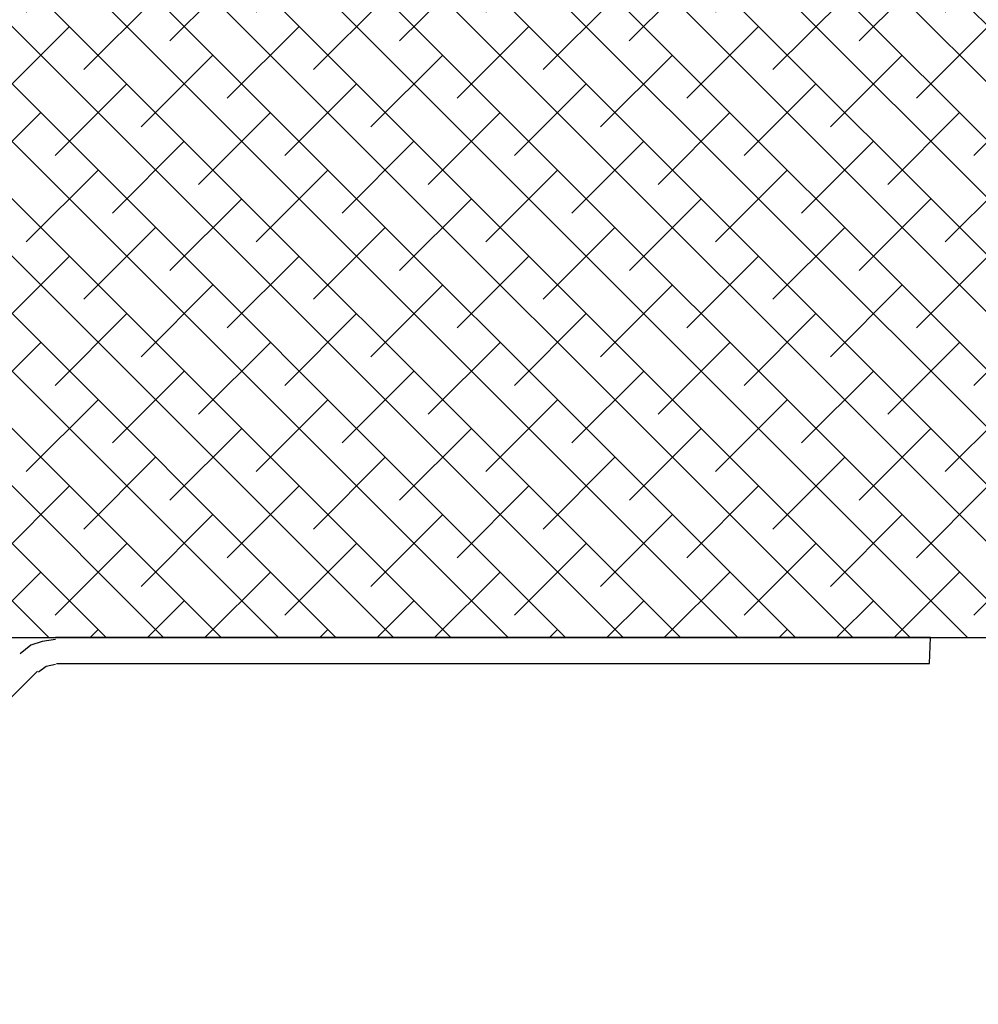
# Model space of a CAD drawing. Header units: inches. Extents: x 19734 to 55197, y -1945 to 10268.
# Tile 40 of 53: x 49803 to 49849, y 437 to 485. Entities that reach past the tile are written whole.
import ezdxf

# ---------------------------------------------------------------- set-up
doc = ezdxf.new("R2010")
doc.units = ezdxf.units.IN
doc.header["$MEASUREMENT"] = 0
doc.layers.add('G-ANNO-SYMB', color=7, linetype='Continuous', lineweight=30)

msp = doc.modelspace()

# ---------------------------------------------------------------- hatches: boundary and pattern name
at = {"layer": 'G-ANNO-SYMB'}
h = msp.add_hatch(dxfattribs=at)
h.set_pattern_fill('ANSI38', color=256, scale=15.816667, angle=90)
h.set_pattern_definition([(135, (81503.6875, -17658.5791), (-1.39800904, -1.39800904), []), (225, (81503.6875, -17658.5791), (-1.39800904, -4.19402711), [4.94270835, -2.965625])])
h.paths.add_polyline_path([(49856.38777, 455.03135), (49856.38777, 486.66468), (49772.73232, 486.66468), (49772.73232, 455.03135)])
h.paths.add_polyline_path([(49940.04701, 455.03135), (49940.04701, 469.07736), (49929.34236, 486.66468), (49858.36486, 486.66468), (49858.36486, 455.03135)])

# ---------------------------------------------------------------- linework, layer by layer
msp.add_line((49772.73232, 455.03135), (49948.59623, 455.03135), dxfattribs=at)
for points in [[(49804.56032, 454.93815), (49803.90792, 454.84495), (49803.34872, 454.65855), (49802.83611, 454.23914)], [(49804.60692, 453.77314), (49847.1064, 453.77314), (49847.153, 455.03135), (49804.56032, 455.03135)], [(49804.56032, 453.72654), (49804.09432, 453.63334), (49803.72152, 453.35374)], [(49787.45801, 437.18343), (49803.67492, 453.40034)]]:
    msp.add_lwpolyline(points, dxfattribs=at)

doc.saveas('drawing.dxf')
